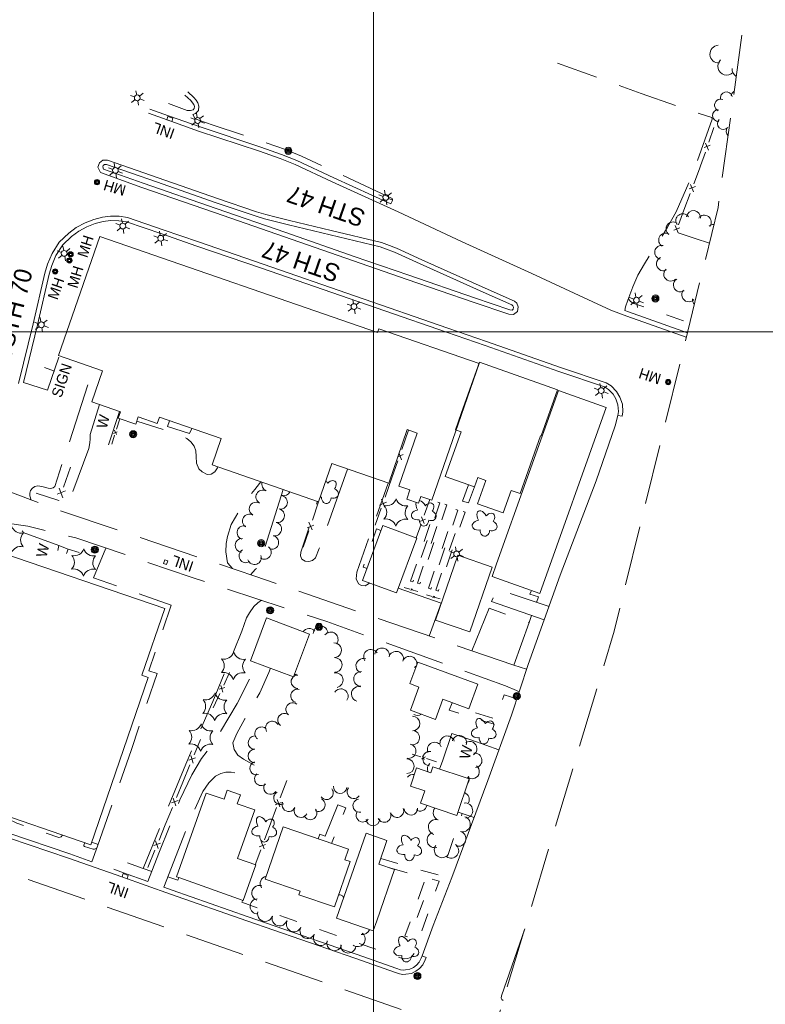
# Model space of a CAD drawing. Extents: x 386648 to 388873, y 98149 to 99500.
# Tile 5 of 6: x 387800 to 388222, y 98619 to 99177. Entities that reach past the tile are written whole.
import ezdxf
from ezdxf.enums import TextEntityAlignment as Align

# ---------------------------------------------------------------- set-up
doc = ezdxf.new("R2010")
doc.units = 0
doc.header["$MEASUREMENT"] = 0
doc.linetypes.add('DGN Style 3', pattern=[47.482694, 33.91621, -13.566484])
doc.linetypes.add('DGN Style 5', pattern=[23.741347, 10.174863, -13.566484])
for name, color, linetype, lineweight in [('E_DRN_Grate', 151, 'Continuous', 0), ('E_DWY', 73, 'DGN Style 3', 0), ('E_LAND_Vegetation', 21, 'Continuous', 0), ('E_MAP_GridLines', 251, 'Continuous', 0), ('E_MAP_Limits', 21, 'DGN Style 3', 0), ('E_MISCPROP', 40, 'Continuous', 0), ('E_MISCPROP_HvyDash', 54, 'DGN Style 3', 13), ('E_MISCPROP_HvyLine', 54, 'Continuous', 13), ('E_MISCPROP_Railing', 40, 'Continuous', 0), ('E_PATH_Sidewalk', 73, 'DGN Style 5', 0), ('E_RDWY', 40, 'Continuous', 13), ('E_RDWY_Name', 221, 'Continuous', 0)]:
    doc.layers.add(name, color=color, linetype=linetype, lineweight=lineweight)
doc.styles.add('Style-IGR_FONT_0', font='IGR_FONT_0.shx')

# ---------------------------------------------------------------- blocks, each defined once
blk = doc.blocks.new('WAL')
at = {"layer": 'E_MISCPROP_Railing', "color": 40, "linetype": 'Continuous', "lineweight": 0, "style": 'Style-IGR_FONT_0'}
blk.add_text('W', height=6, rotation=360, dxfattribs=at).set_placement((-2.3, -0.01), align=Align.MIDDLE_LEFT)
blk = doc.blocks.new('INLT')
at = {"layer": 'E_MISCPROP_Railing', "color": 40, "linetype": 'Continuous', "lineweight": 0, "flags": 128}
blk.add_lwpolyline([(3, -2), (3, 0), (0, 0), (0, -2), (3, -2)], dxfattribs=at)
blk = doc.blocks.new('INL_4')
at = {"layer": 'E_MISCPROP_Railing', "color": 40, "linetype": 'Continuous', "lineweight": 0, "style": 'Style-IGR_FONT_0'}
blk.add_text('INL', height=6, rotation=360, dxfattribs=at).set_placement((-5.79, -2.75))
blk = doc.blocks.new('INL_5')
at = {"layer": 'E_MISCPROP_Railing', "color": 40, "linetype": 'Continuous', "lineweight": 0, "style": 'Style-IGR_FONT_0'}
blk.add_text('INL', height=6, rotation=360, dxfattribs=at).set_placement((-5.79, -2.75))
blk = doc.blocks.new('INL_6')
at = {"layer": 'E_MISCPROP_Railing', "color": 40, "linetype": 'Continuous', "lineweight": 0, "style": 'Style-IGR_FONT_0'}
blk.add_text('INL', height=6, rotation=359.9999, dxfattribs=at).set_placement((-5.79, -2.75))
blk = doc.blocks.new('MHO_2')
at = {"layer": 'E_DRN_Grate', "color": 20, "linetype": 'Continuous', "lineweight": 0}
for centre, radius in [((0.04, -0.06), 1.5), ((0.04, -0.06), 1.22), ((0.04, -0.07), 0.968), ((0.01, -0.08), 0.605)]:
    blk.add_circle(centre, radius, dxfattribs=at)
blk = doc.blocks.new('MHT_2')
at = {"layer": 'E_DRN_Grate', "color": 20, "linetype": 'Continuous', "lineweight": 0, "style": 'Style-IGR_FONT_0'}
blk.add_text('MH', height=6, rotation=0.0001, dxfattribs=at).set_placement((-0.35, -3.06), align=Align.CENTER)
blk = doc.blocks.new('MHO_3')
at = {"layer": 'E_DRN_Grate', "color": 20, "linetype": 'Continuous', "lineweight": 0}
for centre, radius in [((0.04, -0.06), 1.5), ((0.04, -0.06), 1.22), ((0.04, -0.07), 0.968), ((0.01, -0.08), 0.605)]:
    blk.add_circle(centre, radius, dxfattribs=at)
blk = doc.blocks.new('MHT_3')
at = {"layer": 'E_DRN_Grate', "color": 20, "linetype": 'Continuous', "lineweight": 0, "style": 'Style-IGR_FONT_0'}
blk.add_text('MH', height=6, rotation=359.9999, dxfattribs=at).set_placement((-0.35, -3.06), align=Align.CENTER)
blk = doc.blocks.new('MHO_4')
at = {"layer": 'E_DRN_Grate', "color": 20, "linetype": 'Continuous', "lineweight": 0}
for centre, radius in [((0.04, -0.06), 1.5), ((0.04, -0.06), 1.22), ((0.04, -0.07), 0.968), ((0.01, -0.08), 0.605)]:
    blk.add_circle(centre, radius, dxfattribs=at)
blk = doc.blocks.new('MHT_4')
at = {"layer": 'E_DRN_Grate', "color": 20, "linetype": 'Continuous', "lineweight": 0, "style": 'Style-IGR_FONT_0'}
blk.add_text('MH', height=6, rotation=0, dxfattribs=at).set_placement((-0.35, -3.06), align=Align.CENTER)
blk = doc.blocks.new('MHO_5')
at = {"layer": 'E_DRN_Grate', "color": 20, "linetype": 'Continuous', "lineweight": 0}
for centre, radius in [((0.04, -0.06), 1.5), ((0.04, -0.06), 1.22), ((0.04, -0.07), 0.968), ((0.01, -0.08), 0.605)]:
    blk.add_circle(centre, radius, dxfattribs=at)
blk = doc.blocks.new('MHT_5')
at = {"layer": 'E_DRN_Grate', "color": 20, "linetype": 'Continuous', "lineweight": 0, "style": 'Style-IGR_FONT_0'}
blk.add_text('MH', height=6, rotation=0.0001, dxfattribs=at).set_placement((-0.35, -3.06), align=Align.CENTER)
blk = doc.blocks.new('MHO_6')
at = {"layer": 'E_DRN_Grate', "color": 20, "linetype": 'Continuous', "lineweight": 0}
for centre, radius in [((0.04, -0.06), 1.5), ((0.04, -0.06), 1.22), ((0.04, -0.07), 0.968), ((0.01, -0.08), 0.605)]:
    blk.add_circle(centre, radius, dxfattribs=at)
blk = doc.blocks.new('MHT_6')
at = {"layer": 'E_DRN_Grate', "color": 20, "linetype": 'Continuous', "lineweight": 0, "style": 'Style-IGR_FONT_0'}
blk.add_text('MH', height=6, rotation=0.0001, dxfattribs=at).set_placement((-0.35, -3.06), align=Align.CENTER)
blk = doc.blocks.new('LTP')
at = {"layer": 'E_MISCPROP', "color": 20, "linetype": 'Continuous', "lineweight": 0}
for p, q in [((-1.61, 0.09), (-4.22, 0.17)), ((-0.78, 1.46), (-1.98, 3.76)), ((0.86, 1.37), (2.22, 3.6)), ((1.66, 0), (4.18, -0.06)), ((-0.86, -1.4), (-2.22, -3.59)), ((0.78, -1.44), (2.02, -3.62))]:
    blk.add_line(p, q, dxfattribs=at)
blk.add_arc((0.02, 0.01), 1.64, 0, 360, dxfattribs=at)
blk = doc.blocks.new('POLE')
at = {"layer": 'E_MISCPROP', "color": 20, "linetype": 'Continuous', "lineweight": 0}
for radius in [2.02, 1.51, 1.01, 0.504]:
    blk.add_circle((0.03, -0.09), radius, dxfattribs=at)
blk = doc.blocks.new('PINEL')
at = {"layer": 'E_LAND_Vegetation', "color": 93, "linetype": 'Continuous', "lineweight": 0}
for centre, start, end in [((-8.23, 7.26), 275.2112, 0.9761), ((2.17, 10.66), 215.2112, 300.9761), ((10.31, 3.35), 155.2112, 240.9761), ((-10.49, -3.45), 335.2112, 60.9761), ((-2.35, -10.75), 35.2112, 120.9761), ((8.05, -7.36), 95.2112, 180.9761)]:
    blk.add_arc(centre, 5.72, start, end, dxfattribs=at)
blk = doc.blocks.new('TREE')
at = {"layer": 'E_LAND_Vegetation', "color": 93, "linetype": 'Continuous', "lineweight": 0}
for centre, major_axis, ratio in [((-1.07, 3.38), (0.91, -3.32), 0.782863), ((-3.74, -0.07), (3.29, -0.08), 0.832022), ((2.88, 1.66), (-3.52, -1.95), 0.691916), ((-1.48, -3.66), (1.2, 3.24), 0.716896), ((2.54, -2.64), (-3.34, 3.06), 0.560249)]:
    blk.add_ellipse(centre, major_axis=major_axis, ratio=ratio, start_param=1.570796, end_param=4.712389, dxfattribs=at)
blk = doc.blocks.new('SIGN')
at = {"layer": 'E_MISCPROP', "color": 20, "linetype": 'Continuous', "lineweight": 0, "style": 'Style-IGR_FONT_0'}
blk.add_text('SIGN', height=6, rotation=0, dxfattribs=at).set_placement((0, 0), align=Align.MIDDLE_LEFT)

msp = doc.modelspace()

# ---------------------------------------------------------------- linework, layer by layer
at = {"layer": 'E_DWY', "color": 51, "linetype": 'DGN Style 3', "lineweight": 0, "flags": 128}
for points in [[(388142.34, 99012.12), (388142.84, 99014.26), (388144.13, 99017.97), (388146.88, 99025.5), (388149.77, 99032.11), (388153.51, 99038.57), (388158.17, 99046.13), (388162.8, 99053.08), (388166.63, 99059.41), (388171.44, 99068.12), (388181.01, 99089.77), (388191.82, 99120.52), (388191.76, 99121.52), (388181.62, 99124.71), (388151.6, 99135.18), (388104.3, 99152.31)], [(387897.67, 99123.19), (387899.22, 99123.74), (387900.91, 99125.55), (387901.15, 99127.94), (387900.55, 99129.93), (387899.55, 99131.32), (387898.3, 99132.89), (387894.86, 99136.08)], [(387883.98, 99129.5), (387894.51, 99125.5), (387896.44, 99125.41), (387897.81, 99125.89), (387898.51, 99126.64), (387898.61, 99127.69), (387898.28, 99128.81), (387897.55, 99129.81), (387896.46, 99131.18), (387893.16, 99134.25)], [(387908.68, 99117.46), (387899.06, 99120.85), (387897.67, 99123.19)], [(388009.91, 99072.59), (388010.88, 99074.47), (388010.84, 99074.99), (388010.54, 99075.67), (387959.25, 99099.67), (387950.17, 99103.45), (387908.68, 99117.46)], [(387801.68, 98971.39), (387815.29, 98967.07), (387822.02, 98986.43)], [(387806.14, 98904.75), (387805.33, 98907.03), (387805.35, 98908.7), (387805.7, 98910.12), (387806.75, 98911.46), (387808.09, 98912.37), (387809.86, 98912.71), (387812.11, 98912.37), (387815.72, 98911.38), (387817.04, 98911.21), (387818.46, 98911.56), (387819.54, 98912.46), (387841.28, 98979.76)], [(387911.88, 98923.56), (387911.6, 98922.95), (387910.07, 98920.74), (387907.98, 98919.36), (387905.72, 98919.29), (387903, 98920.72), (387901.08, 98922.34), (387899.77, 98925.68), (387899.52, 98929.45), (387899.32, 98932.57), (387898.34, 98935.21), (387896.57, 98937.79), (387894.34, 98939.69), (387890.65, 98941.49), (387865.94, 98949.44)], [(387839.46, 98941.79), (387839.52, 98939.43), (387839.33, 98937.06), (387838.7, 98933.96), (387827.11, 98902.33), (387825.88, 98900.41), (387823.46, 98898.34)], [(387985.39, 98922.29), (387969.31, 98877.29), (387967.25, 98872.05), (387965.46, 98870.4), (387963.46, 98869.84), (387961.26, 98870.06), (387959.5, 98871.25), (387958.65, 98873.17), (387958.88, 98875.22), (387968.35, 98904)], [(388079.59, 98811.1), (387932.8, 98861.57), (387820.73, 98899.26), (387795.47, 98908.77), (387786.58, 98913.46)], [(387920.06, 98865.85), (387917.36, 98869.17), (387916.3, 98875.37), (387916.51, 98880.12), (387917.27, 98884.03), (387919.3, 98890.94), (387921.88, 98894.98), (387925.23, 98900.59), (387929.24, 98906.24), (387932.81, 98910.77), (387935.51, 98914.01), (387936.23, 98915.12)], [(387997.68, 98857.79), (387997.23, 98857.16), (387995.4, 98856.17), (387993.2, 98856.25), (387991.54, 98857.16), (387990.25, 98860.14), (387990.67, 98863.81), (387991.95, 98867.68), (388008.34, 98914.34)], [(387948.91, 98910.73), (387936.47, 98871.22), (387934.43, 98866.78), (387933.27, 98865.47), (387930.34, 98862.4)], [(387780.54, 98892.68), (387789.93, 98891.93), (387804.21, 98889.87), (387831.38, 98883.33), (387896.68, 98861.05), (387973.61, 98835.8), (388074.89, 98799.39), (388080.97, 98796.72), (388082.54, 98795.95)], [(387840.44, 98699.77), (387843.65, 98708.49), (387862.68, 98762.86), (387877.43, 98806.37), (387872.69, 98807.99), (387885.45, 98845.16), (387841.32, 98860.66), (387848.46, 98877.5)], [(388038.42, 98846.37), (388014.1, 98854.75)], [(388096.76, 98836.81), (388066.93, 98847.15), (388069.7, 98854.28), (388099.48, 98844.37)], [(387936.63, 98847.94), (387934.51, 98846.56), (387932.29, 98844.4), (387929.86, 98840.83), (387927.99, 98837.91), (387925.46, 98830.49), (387908.99, 98790.54), (387893.63, 98754.95), (387869.49, 98695.91), (387854.94, 98701.09), (387852.83, 98695.44)], [(388031.57, 98827.62), (388038.31, 98846.28)], [(388065.47, 98843.42), (388055.8, 98819.28)], [(388086.78, 98808.78), (388079.59, 98811.1), (388088.21, 98835.37), (388065.47, 98843.42)], [(387872.16, 98688.58), (387878.42, 98704.61), (387890.38, 98734.91), (387897.19, 98748.91), (387902.56, 98758.3), (387907.21, 98764.14), (387912.58, 98772.21), (387922.83, 98789.5), (387930.71, 98805.1), (387933.92, 98812.24)], [(387932.47, 98754.48), (387926.41, 98757.95), (387923.14, 98760.15), (387921.18, 98763.3), (387920.42, 98767.18), (387922.56, 98772.35), (387927.19, 98780.74), (387935.56, 98795.5), (387940.79, 98806.99), (387941.66, 98809.35)], [(388063.74, 98765.85), (388071.11, 98763.12)], [(388039.31, 98757.28), (388037.51, 98752.26)], [(387881.26, 98685.34), (387895.26, 98721.45), (387903.27, 98739.47), (387906.66, 98744.5), (387910.5, 98748.17), (387913.46, 98749.75), (387916.4, 98750.52), (387919.39, 98750.57), (387923.01, 98749.71), (387926.76, 98748.14)], [(388047.91, 98727.78), (388057.03, 98724.82)]]:
    msp.add_lwpolyline(points, dxfattribs=at)
at = {"layer": 'E_LAND_Vegetation', "color": 93, "linetype": 'Continuous', "lineweight": 0}
for centre, radius, start, end in [((388195.64, 99157.49), 5.01, 93.7224, 273.7224), ((388200.12, 99150.63), 5.01, 134.6404, 314.6404), ((388208.17, 99149.02), 5.01, 176.5989, 238.0452), ((388199.97, 99132.63), 3.4, 14.5027, 194.5027), ((388206.02, 99133.45), 3.4, 119.0659, 173.0976), ((388196.67, 99128.53), 3.4, 67.7476, 247.7476), ((388195.51, 99122.73), 3.4, 93.7306, 273.7306), ((388198.27, 99118.15), 3.4, 137.1689, 317.1689), ((388203.25, 99113.66), 3.4, 140.6355, 226.0678), ((388181.33, 99064.87), 3.94, 353.642, 173.642), ((388175.22, 99063.03), 3.94, 35.2483, 215.2483), ((388187.45, 99062.22), 3.94, 323.6628, 143.6628), ((388169.7, 99058.41), 3.94, 54.1649, 234.1649), ((388192.78, 99056.97), 3.94, 88.0524, 132.2721), ((388165.52, 99052.02), 3.94, 60.9827, 240.9827), ((388163.3, 99045.1), 3.94, 77.924, 257.924), ((388164.26, 99038.57), 3.94, 114.641, 294.641), ((388168.44, 99032.72), 3.94, 133.0076, 313.0076), ((388173.91, 99026.63), 3.94, 122.3303, 302.3303), ((388178.62, 99021.03), 3.94, 137.7214, 317.7214), ((388184.62, 99018.51), 3.94, 177.3782, 224.9342), ((387940.56, 98913.75), 3.88, 162.691, 248.5572), ((387937.28, 98906.49), 3.88, 61.721, 241.721), ((387947.35, 98903.46), 3.88, 257.7756, 77.7756), ((387949.24, 98911.15), 3.88, 252.8877, 333.4578), ((387933.55, 98899.65), 3.88, 60.8478, 240.8478), ((387929.67, 98892.85), 3.88, 58.8188, 238.8188), ((387945.71, 98895.88), 3.88, 257.7756, 77.7756), ((387926.62, 98886.24), 3.88, 72.4706, 252.4706), ((387944.05, 98888.3), 3.88, 257.6385, 77.6385), ((387925.47, 98879.06), 3.88, 86.2519, 266.2519), ((387942.39, 98880.71), 3.88, 257.6385, 77.6385), ((387927.76, 98873.09), 3.88, 120.7702, 300.7702), ((387938.19, 98875.06), 3.88, 234.3389, 54.3389), ((387932.59, 98872.04), 3.88, 198.8909, 18.8909), ((387963.6, 98827.77), 4.16, 40.3908, 145.6663), ((387970.06, 98829.14), 4.16, 1.16, 181.16), ((387975.78, 98825.76), 4.16, 321.3229, 141.3229), ((387977.73, 98819.56), 4.16, 272.1925, 92.1925), ((387998.62, 98815.86), 4.16, 32.1325, 212.1325), ((388004.91, 98816.69), 4.16, 349.4729, 169.4729), ((388012.84, 98814.79), 4.16, 344.9371, 164.9371), ((387978.05, 98811.26), 4.16, 271.9302, 91.9302), ((387994.25, 98810.82), 4.16, 68.8176, 248.8176), ((388020.47, 98812.01), 4.16, 352.2641, 159.4965), ((387978.6, 98802.64), 4.16, 281.8525, 101.8525), ((387992.98, 98803.34), 4.16, 87.465, 267.465), ((388026.67, 98807.32), 4.16, 124.1691, 143.2939), ((387957.18, 98801.77), 3.79, 133.3349, 270.8544), ((387957.18, 98801.77), 3.79, 90.8544, 128.07), ((387955.36, 98809.63), 3.79, 268.3254, 290.1996), ((387956.94, 98793.74), 3.79, 74.4344, 254.4344), ((387981.52, 98793.55), 4.16, 326.8405, 146.8405), ((387991.65, 98794.8), 4.16, 76.5178, 256.5178), ((387954.21, 98786.04), 3.79, 52.3238, 232.3238), ((387942.71, 98775.59), 3.79, 31.1017, 211.1017), ((387949.58, 98780.04), 3.79, 52.3238, 232.3238), ((388022.19, 98778.05), 4.1, 271.2298, 91.2298), ((388024.89, 98786.74), 4.1, 241.3394, 303.1993), ((387936.64, 98772.32), 3.79, 52.5326, 232.5326), ((388022.01, 98770.02), 4.1, 266.0271, 86.0271), ((387932.8, 98767.24), 3.79, 89.8331, 269.8331), ((388034.66, 98763.32), 4.12, 23.0095, 203.0095), ((388041.81, 98766.9), 4.12, 15.821, 195.821), ((388048.65, 98767.16), 4.12, 343.4354, 163.4354), ((388054.5, 98763.81), 4.12, 302.2397, 122.2397), ((387932.78, 98759.67), 3.79, 89.8331, 269.8331), ((388019.95, 98762.39), 4.1, 257.3846, 77.3846), ((388032.03, 98758.17), 4.12, 83.8044, 263.8044), ((387933.78, 98752.76), 3.79, 106.4871, 286.4871), ((388018.97, 98753.88), 4.1, 269.7071, 89.7071), ((388057.37, 98757.16), 4.12, 277.4549, 97.4549), ((388034.66, 98752.29), 4.12, 130.8174, 201.3322), ((388055.86, 98750.89), 4.12, 231.3686, 51.3686), ((387936.47, 98746.65), 3.79, 130.9912, 310.9912), ((388022.59, 98745.17), 4.1, 81.2123, 144.0508), ((388050.19, 98746.47), 4.12, 318.4983, 25.6658), ((387941.64, 98741.72), 3.79, 143.4843, 323.4843), ((387973.45, 98738.78), 3.79, 216.3976, 36.3976), ((387981.15, 98742.17), 3.79, 174.9776, 354.9776), ((387988.89, 98739.31), 3.79, 142.8604, 322.8604), ((387947.31, 98735.88), 3.79, 119.8154, 299.8154), ((387968.82, 98731.98), 3.79, 242.8922, 62.8922), ((387992.19, 98731.55), 3.79, 99.798, 279.798), ((388049.95, 98734.9), 4.34, 336.5024, 66.9784), ((387951.99, 98732), 3.79, 156.6274, 336.6274), ((387958.89, 98728.64), 3.79, 153.3955, 333.3955), ((387964.17, 98727.35), 3.79, 215.842, 35.842), ((388013.34, 98728.65), 3.79, 199.8278, 19.8278), ((388021.25, 98729.97), 3.79, 182.4511, 2.4511), ((388026.45, 98732.2), 3.79, 232.528, 352.3043), ((388038.19, 98727.41), 4.34, 140.9667, 247.5478), ((388051.9, 98728.7), 4.34, 277.0218, 97.0218), ((387993.97, 98726.02), 3.79, 144.8854, 324.8854), ((387999.75, 98723.93), 3.79, 180.4159, 0.4159), ((388006.12, 98725.86), 3.79, 205.2935, 25.2935), ((388035.44, 98719.4), 4.34, 73.2715, 253.2715), ((388050.55, 98721.06), 4.34, 254.429, 74.429), ((388034.71, 98712.03), 4.34, 106.8125, 286.8125), ((388048.06, 98712.8), 4.34, 253.0145, 73.0145), ((388038.8, 98706.37), 4.34, 143.2306, 323.2306), ((388043.95, 98706.1), 4.34, 232.7994, 52.7994), ((387940.1, 98687.37), 4.27, 102.1965, 215.3277), ((387935.32, 98681.98), 4.27, 70.5223, 250.5223), ((387934.34, 98674.42), 4.27, 92.3817, 272.3817), ((387980.93, 98678.66), 2.26, 14.2306, 106.1167), ((387938.66, 98670.15), 4.27, 162.5734, 342.5734), ((387946.81, 98667.59), 4.27, 162.5734, 342.5734), ((387954.97, 98664.27), 4.27, 153.9213, 333.9213), ((387962.63, 98660.52), 4.27, 153.9213, 333.9213), ((387970.26, 98656.56), 4.27, 152.292, 332.292), ((387991.07, 98655.9), 4.27, 231.9057, 51.9057), ((387993.71, 98662.68), 4.27, 260.8122, 340.1005), ((387977.88, 98653.58), 4.27, 161.6299, 341.6299), ((387985.8, 98652.24), 4.27, 174.8047, 354.8047)]:
    msp.add_arc(centre, radius, start, end, dxfattribs=at)
for centre, major_axis, ratio, start_param, end_param in [((387971.85, 98913.02), (2.17, -3.97), 0.560249, 1.570796, 1.967741), ((387975.99, 98912.69), (-2.19, -2.67), 0.716896, 1.570796, 4.712389), ((387976.95, 98908.55), (-3.08, 1.14), 0.832022, 1.570796, 4.712389), ((387970.13, 98909.07), (3.96, 0.71), 0.691916, 4.504172, 4.712389), ((387973.31, 98906.16), (0.22, 3.44), 0.782863, 1.570796, 4.712389), ((388027.2, 98900.3), (2.17, -3.97), 0.560249, 3.578943, 4.712389), ((388027.2, 98900.3), (2.17, -3.97), 0.560249, 1.570796, 2.73394), ((388031.33, 98899.96), (-2.19, -2.67), 0.716896, 1.570796, 4.712389), ((388025.48, 98896.34), (3.96, 0.71), 0.691916, 1.570796, 4.712389), ((388032.3, 98895.83), (-3.08, 1.14), 0.832022, 1.570796, 4.712389), ((388028.66, 98893.43), (0.22, 3.44), 0.782863, 1.570796, 4.712389)]:
    msp.add_ellipse(centre, major_axis=major_axis, ratio=ratio, start_param=start_param, end_param=end_param, dxfattribs=at)
at = {"layer": 'E_MAP_GridLines', "color": 161, "linetype": 'Continuous', "lineweight": 0}
for p, q in [((388000, 98500), (388000, 99500)), ((387000, 99000), (388500, 99000))]:
    msp.add_line(p, q, dxfattribs=at)
at = {"layer": 'E_MAP_Limits', "color": 73, "linetype": 'DGN Style 3', "lineweight": 0, "flags": 128}
for points in [[(388208.75, 99168.16), (388195.27, 99070.53), (388136.35, 98830.39), (388066.59, 98598.25)], [(387311.17, 98861.57), (388066.59, 98598.25)]]:
    msp.add_lwpolyline(points, dxfattribs=at)
at = {"layer": 'E_MISCPROP', "color": 20, "linetype": 'Continuous', "lineweight": 0}
msp.add_line((387813.62, 98979.77), (387819.36, 98977.81), dxfattribs=at)
at = {"layer": 'E_MISCPROP_HvyDash', "color": 241, "linetype": 'DGN Style 3', "lineweight": 13, "flags": 128}
for points in [[(387884.51, 98949.66), (387883.25, 98946.42), (387895.83, 98942.35), (387897.09, 98945.3)], [(388053.81, 98913.38), (388050.44, 98904.01), (388053.85, 98903.06), (388057.21, 98912.18)], [(387968.69, 98712.73), (387969.62, 98715.3), (387972.66, 98714.27), (387979.82, 98731.92), (387984.3, 98730.33), (387976.33, 98710.11)]]:
    msp.add_lwpolyline(points, dxfattribs=at)
at = {"layer": 'E_MISCPROP_HvyLine', "color": 241, "linetype": 'Continuous', "lineweight": 13, "flags": 128}
for points in [[(387976.42, 98925.39), (388008.64, 98914.24), (388008.64, 98914.24), (388008.64, 98914.24), (388019.17, 98944.65), (388019.17, 98944.65), (388024.79, 98942.71), (388024.79, 98942.71), (388014.39, 98912.66), (388020.71, 98910.47), (388020.71, 98910.47), (388020.71, 98910.47), (388018.9, 98905.24), (388018.9, 98905.24), (388025.57, 98902.94), (388026.88, 98906.73), (388026.88, 98906.73), (388026.88, 98906.73), (388033.05, 98904.59), (388059.88, 98982.03), (388059.88, 98982.03), (388003.04, 99001.72), (388003.04, 99001.72), (388003.04, 99001.72), (388003.04, 99001.72), (388002.31, 98999.6), (388002.31, 98999.6), (387844.94, 99054.1), (387844.94, 99054.1), (387844.94, 99054.1), (387821.55, 98986.59), (387821.55, 98986.59), (387846.59, 98977.92), (387846.59, 98977.92), (387840.5, 98960.34), (387840.5, 98960.34), (387856.72, 98954.72), (387856.72, 98954.72), (387855.45, 98951.06), (387855.45, 98951.06), (387865.32, 98947.64), (387866.78, 98951.86), (387866.78, 98951.86), (387866.78, 98951.86), (387877.48, 98948.15), (387878.7, 98951.67), (387878.7, 98951.67), (387913.77, 98939.52), (387913.77, 98939.52), (387913.77, 98939.52), (387908.63, 98924.68), (387968.94, 98903.79), (387968.94, 98903.79), (387976.42, 98925.39)], [(388083.05, 98908.45), (388094.65, 98941.21), (388094.65, 98941.21), (388095.04, 98941.08), (388095.04, 98941.08), (388104.29, 98967.2), (388104.29, 98967.2), (388060.06, 98982.86), (388060.06, 98982.86), (388060.06, 98982.86), (388049.96, 98954.32), (388049.96, 98954.32), (388046.51, 98944.56), (388046.51, 98944.56), (388046.51, 98944.56), (388046.51, 98944.56), (388049.71, 98943.43), (388049.71, 98943.43), (388040.72, 98918.02), (388057.21, 98912.18), (388057.21, 98912.18), (388059.08, 98917.47), (388059.08, 98917.47), (388063.6, 98915.87), (388063.6, 98915.87), (388063.6, 98915.87), (388058.91, 98902.64), (388073.58, 98897.44), (388073.58, 98897.44), (388078.1, 98910.2), (388078.1, 98910.2), (388078.1, 98910.2)], [(388104.84, 98966.85), (388069.81, 98868.62), (388069.81, 98868.62), (388067.24, 98861.4), (388094.23, 98851.77), (388094.23, 98851.77), (388094.23, 98851.77), (388131.83, 98957.22), (388104.84, 98966.85)], [(387993.89, 98859.18), (387993.89, 98859.18), (388005.3, 98890.27), (388024.54, 98883.21), (388024.54, 98883.21), (388013.14, 98852.12), (388013.14, 98852.12), (387993.89, 98859.18)], [(387839.9, 98709.33), (387778.28, 98730.43), (387778.28, 98730.43), (387777.24, 98727.38), (387777.24, 98727.38), (387735.58, 98741.64), (387735.58, 98741.64), (387782.03, 98877.34), (387881.76, 98843.2), (387881.76, 98843.2), (387868.83, 98805.43), (387868.83, 98805.43), (387872.38, 98804.21), (387872.38, 98804.21), (387839.9, 98709.33)], [(388035.07, 98836.67), (388047.76, 98873.44), (388047.76, 98873.44), (388067.23, 98866.72), (388067.23, 98866.72), (388067.23, 98866.72), (388054.54, 98829.95), (388054.54, 98829.95)], [(387930.28, 98813.6), (387939.36, 98837.89), (387939.36, 98837.89), (387963.81, 98828.75), (387954.73, 98804.47), (387954.73, 98804.47), (387954.73, 98804.47)], [(388054.02, 98786.38), (388054.02, 98786.38), (388059.17, 98800.31), (388059.17, 98800.31), (388025.14, 98812.91), (388025.14, 98812.91), (388020.6, 98800.66), (388025.76, 98798.75), (388025.76, 98798.75), (388025.76, 98798.75), (388020.9, 98785.62), (388020.9, 98785.62), (388035.15, 98780.34), (388035.15, 98780.34), (388039.39, 98791.8), (388054.02, 98786.38)], [(388026.7, 98732.87), (388026.7, 98732.87), (388047.29, 98725.95), (388054.25, 98746.63), (388054.25, 98746.63), (388054.25, 98746.63), (388033.71, 98753.54), (388032.59, 98750.2), (388032.59, 98750.2), (388032.59, 98750.2), (388024.47, 98752.93), (388024.47, 98752.93), (388020.98, 98742.58), (388029.05, 98739.86), (388029.05, 98739.86), (388029.05, 98739.86)], [(387905.28, 98738.69), (387888.47, 98691.19), (387889.71, 98690.75), (387926.2, 98677.83), (387926.2, 98677.83), (387926.2, 98677.83), (387933.3, 98697.9), (387922.97, 98701.55), (387922.97, 98701.55), (387922.97, 98701.55), (387932.71, 98729.07), (387932.71, 98729.07), (387922.81, 98732.57), (387922.81, 98732.57), (387924.62, 98737.68), (387924.62, 98737.68), (387917.22, 98740.3), (387915.38, 98735.11), (387915.38, 98735.11), (387915.38, 98735.11)], [(387948.77, 98719.54), (387985.78, 98706.88), (387985.78, 98706.88), (387985.78, 98706.88), (387983.72, 98700.86), (387983.72, 98700.86), (387986.8, 98699.81), (387986.8, 98699.81), (387978.01, 98674.12), (387978.01, 98674.12), (387957.73, 98681.06), (387958.43, 98683.13), (387958.43, 98683.13), (387938.63, 98689.9), (387938.63, 98689.9)], [(388011.96, 98695.26), (388011.96, 98695.26), (388001.89, 98666.32), (388001.89, 98666.32), (387999.85, 98660.49), (387999.85, 98660.49), (387979.12, 98667.7), (387979.12, 98667.7), (387995.87, 98715.84), (388007.65, 98711.74), (388007.65, 98711.74), (388003, 98698.37), (388003, 98698.37), (388003, 98698.37)]]:
    msp.add_lwpolyline(points, close=True, dxfattribs=at)
at = {"layer": 'E_MISCPROP_Railing', "color": 40, "linetype": 'Continuous', "lineweight": 0}
for p, q in [((388190.86, 99105.92), (388187.36, 99104.5)), ((388188.17, 99107.02), (388189.81, 99102.93)), ((388182.38, 99082.45), (388178.85, 99081.09)), ((388179.72, 99083.6), (388181.27, 99079.47)), ((388173.66, 99059.08), (388170.13, 99057.73)), ((388171, 99060.24), (388172.55, 99056.11)), ((387852.8, 98942.41), (387854.9, 98943.35)), ((387854.45, 98941.8), (387853.37, 98944.25)), ((388013.83, 98929.23), (388016.88, 98930.46)), ((388015.94, 98927.57), (388014.5, 98931.17)), ((387825.53, 98910), (387820.82, 98908.1)), ((387821.93, 98911.48), (387824.11, 98905.98)), ((388003.37, 98901.85), (388007.39, 98903.48)), ((388006.45, 98900.58), (388004.58, 98905.28)), ((387962.37, 98888.96), (387966.17, 98890.55)), ((387965.3, 98887.79), (387963.48, 98892.23)), ((388026.21, 98892.5), (388029.44, 98893.81)), ((388028.68, 98891.48), (388027.17, 98895.26)), ((388022.27, 98854.29), (388020.95, 98853.7)), ((388021.95, 98853.4), (388021.43, 98854.52)), ((388034.84, 98850.09), (388033.54, 98849.52)), ((388034.52, 98849.22), (388034.02, 98850.33)), ((387915.8, 98798.41), (387912.59, 98797.45)), ((387913.53, 98799.61), (387914.62, 98795.86)), ((387899.21, 98758.65), (387895.46, 98757.35)), ((387896.46, 98759.95), (387897.95, 98755.57)), ((388027.18, 98758.12), (388029.5, 98759.14)), ((388027.76, 98759.68), (388028.65, 98757.7)), ((387889.28, 98734.45), (387885.53, 98733.15)), ((387886.53, 98735.75), (387888.02, 98731.36)), ((387946.98, 98730.81), (387945.4, 98735.04)), ((387944.26, 98732), (387947.87, 98733.38)), ((387876.6, 98711.54), (387878.09, 98707.16)), ((387879.36, 98710.24), (387875.61, 98708.94)), ((387935.31, 98708.16), (387938.92, 98709.53)), ((387938.03, 98706.97), (387936.45, 98711.19))]:
    msp.add_line(p, q, dxfattribs=at)
at = {"layer": 'E_MISCPROP_Railing', "color": 40, "linetype": 'Continuous', "lineweight": 0, "flags": 128}
for points in [[(388192.93, 99115.9), (388189.99, 99107.49)], [(388188.04, 99101.93), (388185.31, 99094.12), (388184.66, 99092.38)], [(388184.66, 99092.38), (388181.54, 99084.03)], [(388179.48, 99078.51), (388175.94, 99069.02)], [(388175.94, 99069.02), (388172.82, 99060.67)], [(388172.7, 99056.09), (388182.34, 99052.96)], [(388182.34, 99052.96), (388190.32, 99050.36)], [(387854.43, 98944.9), (387856.26, 98950.78)], [(387851.75, 98936.31), (387853.36, 98941.48)], [(388016.1, 98933.41), (388019.95, 98944.38)], [(388010.47, 98917.39), (388013.86, 98927.04)], [(387828.35, 98923.37), (387824.36, 98912.1)], [(388006.61, 98906.42), (388010.47, 98917.39)], [(387821.73, 98904.65), (387821.68, 98904.53), (387808.85, 98908.57)], [(387965.4, 98893.34), (387968.94, 98903.79)], [(388028.81, 98896.18), (388031.9, 98904.99)], [(388000.98, 98890.4), (388004.37, 98900.05)], [(388024.29, 98883.3), (388027.01, 98891.05)], [(387960.22, 98878.06), (387963.34, 98887.26)], [(388020.6, 98854.26), (388017.44, 98855.23)], [(388025.23, 98852.85), (388022.45, 98853.7)], [(388033.2, 98850.08), (388030.09, 98851.05)], [(388037.75, 98848.66), (388035.01, 98849.52)], [(387918.48, 98807.02), (387915.16, 98799.86)], [(387912.97, 98795.13), (387909.2, 98787)], [(387901.93, 98768.99), (387898.38, 98760.34)], [(388021.99, 98760.66), (388026.88, 98759.15)], [(388030.11, 98758.15), (388035.67, 98756.42)], [(387896.04, 98754.62), (387892, 98744.78)], [(387947.23, 98736.01), (387950.86, 98745.7)], [(387892, 98744.78), (387888.46, 98736.14)], [(387886.11, 98730.42), (387882.08, 98720.58)], [(387941.92, 98721.86), (387945.11, 98730.38)], [(387882.08, 98720.58), (387878.53, 98711.93)], [(387938.28, 98712.17), (387941.92, 98721.86)], [(387876.18, 98706.22), (387872.15, 98696.38)], [(387932.97, 98698.01), (387936.17, 98706.54)]]:
    msp.add_lwpolyline(points, dxfattribs=at)
at = {"layer": 'E_MISCPROP_Railing', "color": 40, "linetype": 'Continuous', "lineweight": 13, "flags": 128}
for points in [[(387839.46, 98941.79), (387844.86, 98958.82)], [(387849.98, 98935.95), (387856.16, 98954.91)], [(387821.13, 98876.1), (387821.83, 98878.95), (387801.57, 98886.4), (387801.4, 98886.86), (387801, 98887.3)], [(387827.01, 98876.81), (387821.83, 98878.95)], [(387826.14, 98874.47), (387827.01, 98876.81), (387833.2, 98874.93)], [(388039.31, 98757.28), (388044.46, 98772.39), (388055.19, 98768.85), (388063.74, 98765.85)]]:
    msp.add_lwpolyline(points, dxfattribs=at)
at = {"layer": 'E_MISCPROP_Railing', "color": 40, "linetype": 'Continuous', "lineweight": 0, "flags": 128}
msp.add_lwpolyline([(387881.12, 98868.82), (387881.84, 98870.79), (387883.44, 98870.21), (387882.72, 98868.24)], close=True, dxfattribs=at)
at = {"layer": 'E_PATH_Sidewalk', "color": 51, "linetype": 'DGN Style 5', "lineweight": 0, "flags": 128}
for points in [[(388144.44, 99018.82), (388145.63, 99017.28), (388147.45, 99016.14), (388179.23, 99005.14)], [(388004.28, 98887.51), (388001.79, 98888.37), (387994.11, 98866.69), (387996.35, 98865.88)], [(388092.36, 98846.74), (388093.43, 98849.85), (388088.61, 98851.4), (388089.44, 98853.48)], [(388088.21, 98835.37), (388089.63, 98839.29)], [(388044.57, 98789.88), (388042.97, 98785.57), (388068.45, 98777.61), (388064.15, 98765.71)], [(388081.27, 98792.11), (388074.07, 98794.24), (388069.19, 98780.57), (388047.04, 98787.59), (388047.47, 98788.81)], [(387823.81, 98714.84), (387823.74, 98714.69), (387823.06, 98713.76), (387822.51, 98713.58), (387821.77, 98713.53), (387797.97, 98721.59), (387789.88, 98725.36), (387789.24, 98725.97), (387789.12, 98726.72)], [(388004.1, 98701.53), (388038.11, 98691.85), (388050.28, 98727.01)], [(387836.4, 98710.53), (387835.95, 98709.18), (387835.98, 98708.67), (387836.23, 98708.46), (387841.19, 98706.82), (387841.93, 98706.87), (387843.3, 98707.53)], [(387844.03, 98709.57), (387840.4, 98710.79)], [(387869.49, 98695.91), (387874.38, 98694.27)], [(388009.24, 98696.2), (388029.56, 98690.59), (388017.83, 98657.58), (388020.68, 98656.78), (388032.74, 98690.04), (388037.2, 98688.75), (388023.02, 98647.66), (388021.34, 98645.68), (388019.53, 98644.81), (388017.68, 98644.63), (388015.84, 98645.03), (387925.44, 98676.76), (387925.89, 98677.95)], [(387883.52, 98691.18), (387889.18, 98689.27), (387889.69, 98690.75)]]:
    msp.add_lwpolyline(points, dxfattribs=at)
for points in [[(388021.02, 98858.83), (388036.31, 98903.56), (388037.64, 98903.11), (388022.35, 98858.38)], [(388024.97, 98857.69), (388040.26, 98902.42), (388041.59, 98901.96), (388026.3, 98857.23)], [(388031.18, 98854.73), (388046.47, 98899.46), (388047.8, 98899.01), (388032.51, 98854.28)], [(388035.31, 98853.6), (388050.6, 98898.33), (388051.93, 98897.88), (388036.64, 98853.15)]]:
    msp.add_lwpolyline(points, close=True, dxfattribs=at)
at = {"layer": 'E_RDWY', "color": 21, "linetype": 'Continuous', "lineweight": 13, "flags": 128}
for points in [[(388009.91, 99072.59), (387977.56, 99087.42), (387956.59, 99097.17), (387947.97, 99100.63), (387936.25, 99104.76), (387901.78, 99116.21), (387883.88, 99122.57), (387873.35, 99126.34)], [(388177.25, 98997.1), (388143.6, 99008.98), (388134.58, 99012.33), (388124.35, 99017.01), (388089.72, 99033.08), (388050.32, 99051.11), (388013.93, 99067.99), (387976.52, 99085.15), (387955.6, 99094.87), (387947.09, 99098.29), (387935.44, 99102.4), (387900.97, 99113.85), (387883.04, 99120.21), (387872.51, 99123.99)], [(387952.39, 99063.2), (387944.92, 99065.03), (387938.99, 99066.51), (387933.73, 99068.1), (387911.65, 99075.56), (387877.96, 99087.36), (387849.25, 99097.33), (387846.73, 99097.35), (387844.82, 99095.84), (387843.94, 99093.44), (387845.28, 99090.33), (387868.7, 99081.93), (387910, 99067.69), (387949.59, 99053.95), (387988.21, 99040.46)], [(387951.79, 99060.77), (387944.32, 99062.6), (387938.32, 99064.1), (387932.97, 99065.72), (387910.84, 99073.2), (387877.14, 99085), (387848.81, 99094.83), (387847.59, 99094.84), (387846.92, 99094.32), (387846.63, 99093.51), (387847.14, 99092.32), (387869.53, 99084.29), (387910.82, 99070.05), (387950.42, 99056.31), (387989.04, 99042.82)], [(387798.97, 98970.82), (387807.26, 99004.53), (387813.89, 99033.4), (387815.38, 99038.46), (387817.9, 99044.5), (387821.99, 99050.91), (387827.39, 99056.06), (387831.66, 99059.18), (387836.6, 99061.93), (387841.57, 99063.78), (387846.42, 99065.12), (387850.94, 99065.65), (387855.89, 99065.55), (387860.73, 99064.77), (387880.88, 99057.95), (387900.84, 99051.02), (387937.48, 99038.45), (388042.12, 99002.18), (388064.05, 98994.64), (388105.89, 98979.91), (388131.89, 98971.1), (388134.76, 98969.37), (388137.73, 98966.33), (388139.64, 98963.07), (388141.01, 98959.11), (388141.34, 98954.8), (388140.92, 98952.17), (388138.45, 98952.56)], [(387801.68, 98971.39), (387809.7, 99003.95), (387816.31, 99032.76), (387817.74, 99037.62), (387820.12, 99043.33), (387823.93, 99049.31), (387829, 99054.14), (387833.01, 99057.07), (387837.65, 99059.65), (387842.34, 99061.4), (387846.9, 99062.66), (387851.06, 99063.14), (387855.66, 99063.05), (387860.13, 99062.33), (387880.07, 99055.58), (387900.02, 99048.66), (387936.66, 99036.09), (388041.31, 98999.82), (388063.23, 98992.28), (388105.08, 98977.55), (388130.83, 98968.81), (388133.2, 98967.39), (388135.73, 98964.8), (388137.35, 98962.02), (388138.54, 98958.6), (388138.82, 98954.9), (388138.45, 98952.56)], [(387988.22, 99040.45), (388019.18, 99029.74), (388056.41, 99016.89), (388076.79, 99010.11), (388079.3, 99009.83), (388081.56, 99011.6), (388081.95, 99014.24), (388081.19, 99016.28), (388079.82, 99017.48), (388063.22, 99024.8), (388027.43, 99040.83), (388012.99, 99047.45), (388007.63, 99049.51), (388004.52, 99050.6), (387976.02, 99057.44), (387952.38, 99063.2)], [(387989.04, 99042.82), (388020, 99032.1), (388057.22, 99019.26), (388077.33, 99012.57), (388078.56, 99012.43), (388079.23, 99012.95), (388079.38, 99013.97), (388079.06, 99014.82), (388078.46, 99015.35), (388062.21, 99022.52), (388026.4, 99038.55), (388012.02, 99045.14), (388006.77, 99047.16), (388003.82, 99048.19), (387975.43, 99055.01), (387951.79, 99060.77)], [(388177.85, 98999.54), (388144.45, 99011.33), (388142.34, 99012.12)], [(388138.45, 98952.56), (388136.96, 98946.78), (388126.09, 98915.55), (388105.86, 98862.15), (388087.72, 98811.6), (388078.21, 98782.86), (388064.88, 98745.83), (388044.35, 98690.88), (388033.8, 98663.51), (388027.56, 98646.4)], [(387840.44, 98699.77), (387827.97, 98704.13), (387793.4, 98715.92), (387778.54, 98704.9), (387777.77, 98704.67), (387776.26, 98705.14), (387750.97, 98714.04), (387737.01, 98718.86), (387735.56, 98719.64), (387733.52, 98721.47), (387731.87, 98723.25), (387730.67, 98724.87), (387729.95, 98726.62), (387729.29, 98729.29), (387729.33, 98732), (387730.1, 98735.59), (387734.85, 98749.99), (387747.96, 98789.19), (387763.91, 98837.81), (387775.65, 98875.79), (387778.79, 98886.66), (387780.54, 98892.68)], [(388027.56, 98646.4), (388029.9, 98645.52), (388029.37, 98644.09), (388028, 98641.38), (388026.14, 98639.26), (388023.93, 98637.65), (388021.48, 98636.36), (388018.39, 98635.95), (388016.69, 98635.84), (388014.79, 98636.12), (388012.51, 98636.9), (387989.45, 98645.02), (387928.25, 98666.23), (387885.1, 98681.31), (387857.52, 98691.16), (387827.15, 98701.77), (387793.83, 98713.13)], [(387872.16, 98688.58), (387858.35, 98693.51), (387852.83, 98695.44)], [(388027.56, 98646.4), (388027.07, 98645.09), (388025.91, 98642.79), (388024.45, 98641.12), (388022.61, 98639.78), (388020.71, 98638.78), (388018.15, 98638.44), (388016.8, 98638.35), (388015.38, 98638.56), (388013.33, 98639.26), (387990.28, 98647.38), (387929.07, 98668.59), (387885.93, 98683.67), (387881.26, 98685.34)], [(388073.46, 98621.1), (388072.78, 98621.62), (388072.42, 98622.47), (388072.47, 98623.7), (388085.68, 98661.78)]]:
    msp.add_lwpolyline(points, dxfattribs=at)

# ---------------------------------------------------------------- block references
at = {"layer": 'E_DRN_Grate', "color": 20, "linetype": 'Continuous', "lineweight": 0}
for name, p, xscale, yscale, zscale, rotation in [('MHO_3', (387843.41, 99084.83), 0.9999982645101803, 0.9999982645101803, 0.9999982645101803, 163.1676380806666), ('MHT_3', (387853.07, 99081.71), 0.9999982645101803, 0.9999982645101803, 0.9999982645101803, 163.1676380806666), ('MHT_4', (387836.9, 99048.87), 1.000001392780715, 1.000001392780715, 1.000001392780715, 72.29260136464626), ('MHO_5', (387827.66, 99040.49), 1.000000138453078, 1.000000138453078, 1.000000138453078, 73.16544057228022), ('MHO_4', (387828.37, 99043.96), 1.000001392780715, 1.000001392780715, 1.000001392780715, 72.29260136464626), ('MHO_6', (387819.61, 99034.27), 1.000001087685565, 1.000001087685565, 1.000001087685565, 70.95461567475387), ('MHT_5', (387831.19, 99031.53), 1.000000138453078, 1.000000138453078, 1.000000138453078, 73.16544057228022), ('MHT_6', (387820.22, 99024.99), 1.000001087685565, 1.000001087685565, 1.000001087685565, 70.95461567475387), ('MHT_2', (388156.29, 98974.98), 1.0000020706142, 1.0000020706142, 1.0000020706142, 162.1230890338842), ('MHO_2', (388167.01, 98971.53), 1.0000020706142, 1.0000020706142, 1.0000020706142, 162.1230890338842)]:
    msp.add_blockref(name, p, dxfattribs=dict(at, xscale=xscale, yscale=yscale, zscale=zscale, rotation=rotation))
at = {"layer": 'E_LAND_Vegetation', "color": 93, "linetype": 'Continuous', "lineweight": 0, "xscale": 0.999999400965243, "yscale": 0.999999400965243, "zscale": 0.999999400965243, "rotation": 161.0894457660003}
for name, p in [('PINEL', (388012.66, 98897.68)), ('TREE', (388063.23, 98891.2)), ('PINEL', (387794.78, 98882.27)), ('PINEL', (387835.71, 98869.33)), ('PINEL', (387920.58, 98810.71)), ('PINEL', (387910.05, 98787.58)), ('PINEL', (387902.15, 98770.15)), ('TREE', (388062.72, 98773.45)), ('TREE', (387938.35, 98717.84)), ('TREE', (388020.52, 98707.3)), ('TREE', (388018.86, 98649.9))]:
    msp.add_blockref(name, p, dxfattribs=at)
at = {"layer": 'E_MISCPROP', "color": 20, "linetype": 'Continuous', "lineweight": 0}
for name, p, xscale, yscale, zscale, rotation in [('LTP', (387866.21, 99132.66), 0.999999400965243, 0.999999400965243, 0.999999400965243, 161.0894457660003), ('LTP', (387900.41, 99119.85), 0.999999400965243, 0.999999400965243, 0.999999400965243, 161.0894457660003), ('POLE', (387951.76, 99102.56), 0.999999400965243, 0.999999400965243, 0.999999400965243, 161.0894457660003), ('LTP', (387853.84, 99091.55), 0.999999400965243, 0.999999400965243, 0.999999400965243, 161.0894457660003), ('LTP', (388007, 99076.24), 0.999999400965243, 0.999999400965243, 0.999999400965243, 161.0894457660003), ('LTP', (387858.02, 99060.02), 0.999999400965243, 0.999999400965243, 0.999999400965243, 161.0894457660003), ('LTP', (387879.49, 99053.07), 0.999999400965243, 0.999999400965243, 0.999999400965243, 161.0894457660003), ('LTP', (387824.81, 99044.55), 0.999999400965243, 0.999999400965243, 0.999999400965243, 161.0894457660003), ('LTP', (387988.98, 99014.38), 0.999999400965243, 0.999999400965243, 0.999999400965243, 161.0894457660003), ('LTP', (388149.02, 99018.02), 0.999999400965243, 0.999999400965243, 0.999999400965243, 161.0894457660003), ('POLE', (388159.75, 99018.87), 0.999999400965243, 0.999999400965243, 0.999999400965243, 161.0894457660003), ('LTP', (387811.88, 99004.06), 0.999999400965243, 0.999999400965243, 0.999999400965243, 161.0894457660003), ('SIGN', (387820.3, 98963.23), 0.9999982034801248, 0.9999982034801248, 0.9999982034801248, 71.72307865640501), ('LTP', (388129.05, 98966.73), 0.999999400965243, 0.999999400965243, 0.999999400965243, 161.0894457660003), ('POLE', (387863.89, 98941.93), 0.999999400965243, 0.999999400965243, 0.999999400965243, 161.0894457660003), ('POLE', (387842.16, 98876.52), 0.999999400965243, 0.999999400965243, 0.999999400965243, 161.0894457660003), ('POLE', (387936.39, 98880.21), 0.999999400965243, 0.999999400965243, 0.999999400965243, 161.0894457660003), ('LTP', (388047.14, 98874.19), 0.999999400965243, 0.999999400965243, 0.999999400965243, 161.0894457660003), ('POLE', (387941.46, 98842.12), 0.999999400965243, 0.999999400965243, 0.999999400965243, 161.0894457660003), ('POLE', (387969.15, 98832.83), 0.999999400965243, 0.999999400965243, 0.999999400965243, 161.0894457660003), ('POLE', (388081.2, 98793.51), 0.999999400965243, 0.999999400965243, 0.999999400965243, 161.0894457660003), ('POLE', (388024.9, 98634.89), 0.999999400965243, 0.999999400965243, 0.999999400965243, 161.0894457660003)]:
    msp.add_blockref(name, p, dxfattribs=dict(at, xscale=xscale, yscale=yscale, zscale=zscale, rotation=rotation))
at = {"layer": 'E_MISCPROP_Railing', "color": 40, "linetype": 'Continuous', "lineweight": 0}
for name, p, xscale, yscale, zscale, rotation in [('INL_4', (387881.58, 99114.16), 1.000002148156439, 1.000002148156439, 1.000002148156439, 160.4514542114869), ('INLT', (387885.73, 99119.26), 1.000002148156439, 1.000002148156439, 1.000002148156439, 160.4514542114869), ('WAL', (387846.48, 98947.74), 0.9999979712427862, 0.9999979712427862, 0.9999979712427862, 76.53424738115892), ('WAL', (387812.27, 98874.71), 0.9999979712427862, 0.9999979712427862, 0.9999979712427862, 76.53424738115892), ('INL_6', (387892.28, 98868.82), 0.999999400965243, 0.999999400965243, 0.999999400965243, 161.0894457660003), ('WAL', (388052.07, 98760.35), 0.9999979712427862, 0.9999979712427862, 0.9999979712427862, 76.53424738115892), ('INLT', (387860.45, 98690.11), 1.000002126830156, 1.000002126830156, 1.000002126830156, 160.3718763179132), ('INL_5', (387855.56, 98683.75), 1.000002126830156, 1.000002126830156, 1.000002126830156, 160.3718763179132)]:
    msp.add_blockref(name, p, dxfattribs=dict(at, xscale=xscale, yscale=yscale, zscale=zscale, rotation=rotation))

# ---------------------------------------------------------------- texts
at = {"layer": 'E_RDWY_Name', "style": 'Style-IGR_FONT_0'}
for s, rotation, width, p in [('STH 47', 160.8672, 0.999999, (387996.18, 99068.58)), ('STH 47', 160.8672, 0.999999, (387982.04, 99037.23)), ('USH 51/STH 70', 75.8223, 0.999761, (387783.56, 98941.39))]:
    msp.add_text(s, height=10, rotation=rotation, dxfattribs=dict(at, width=width)).set_placement(p)

doc.saveas('drawing.dxf')
